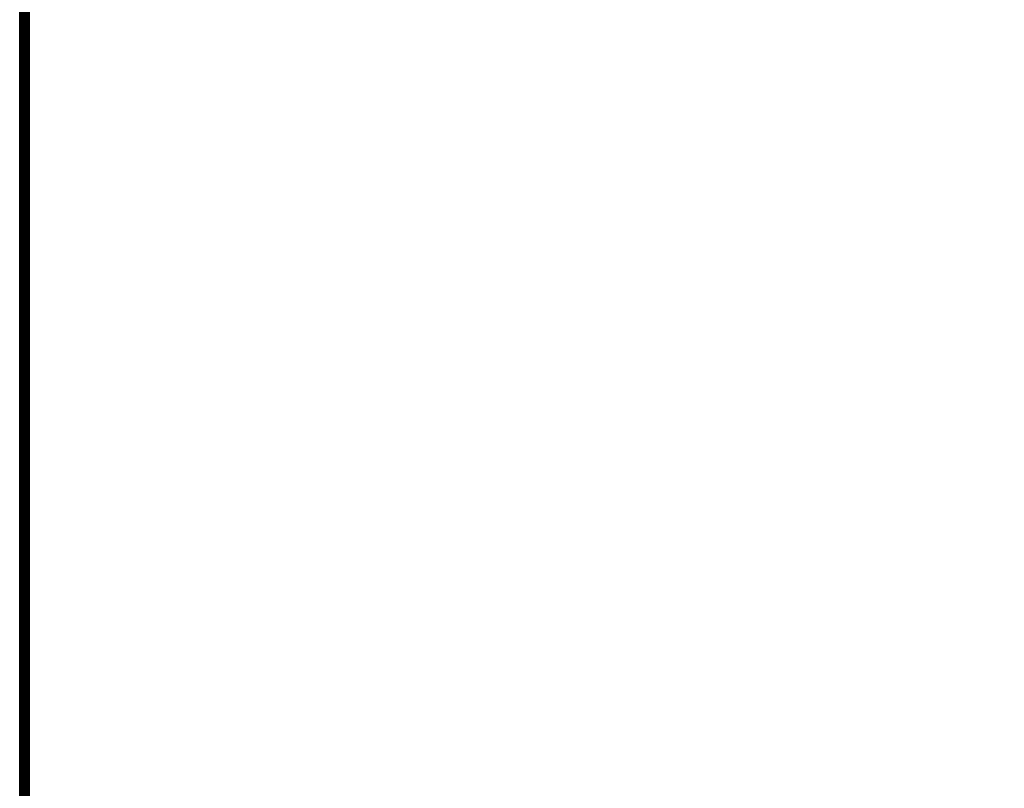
# Model space of a CAD drawing. Header units: inches. Extents: x 491 to 729, y -143 to 65.
# Tile 123 of 240: x 607 to 620, y -103 to -93. Entities that reach past the tile are written whole.
import ezdxf

# ---------------------------------------------------------------- set-up
doc = ezdxf.new("R2010")
doc.units = ezdxf.units.IN
doc.header["$MEASUREMENT"] = 0
doc.layers.add('A-FURN', color=7, linetype='Continuous')
doc.layers.add('CET color Burlywood2', color=7, linetype='Continuous', true_color=0xedc597)
doc.layers.add('CET color tan', color=7, linetype='Continuous', true_color=0xd4b38d)

# ---------------------------------------------------------------- blocks, each defined once
blk = doc.blocks.new('*C99')
at = {"layer": 'CET color Burlywood2', "linetype": 'Continuous'}
mesh = blk.add_polyface(dxfattribs=at)
corners = [(35, -14.382, 27.563), (35, -14.478, 27.585), (35, -14.462, 27.572), (35, -14.444, 27.562), (35, -14.423, 27.557), (35, -14.402, 27.558), (-35, -14.382, 27.563), (-35, -14.417, 28.49), (-35, -14.382, 28.5), (-35, -14.449, 28.473), (-35, -14.478, 28.449), (-35, -14.5, 28.42), (-35, -14.5, 27.643), (-35, -14.497, 27.622), (-35, -14.49, 27.603), (-35, -14.478, 27.585), (-35, -14.462, 27.572), (-35, -14.444, 27.562), (-35, -14.423, 27.557), (-35, -14.402, 27.558), (35, -14.382, 28.5), (35, -14.417, 28.49), (35, -14.449, 28.473), (35, -14.478, 28.449), (35, -14.5, 28.42), (35, -14.5, 27.643), (35, -14.497, 27.622), (35, -14.49, 27.603)]
mesh.append_faces([[corners[k] for k in face] for face in [(0, 1, 2, 0), (0, 2, 3, 0), (0, 3, 4, 0), (6, 9, 7, 6), (6, 10, 9, 6), (6, 11, 10, 6), (6, 12, 11, 6), (6, 13, 12, 6), (6, 16, 15, 6), (6, 17, 16, 6), (6, 18, 17, 6), (0, 21, 22, 0), (0, 22, 23, 0), (0, 23, 24, 0), (0, 24, 25, 0), (0, 25, 26, 0)]], dxfattribs={"vtx0": -1, "vtx2": -1, "vtx3": -1})
mesh.append_faces([[corners[k] for k in face] for face in [(0, 4, 5, 0), (6, 7, 8, 6), (6, 15, 14, 6), (0, 8, 20, 0), (20, 7, 21, 20), (21, 9, 22, 21), (22, 10, 23, 22), (23, 11, 24, 23), (24, 12, 25, 24), (25, 13, 26, 25), (26, 14, 27, 26), (27, 15, 1, 27), (1, 16, 2, 1), (2, 17, 3, 2), (3, 18, 4, 3), (4, 19, 5, 4), (5, 6, 0, 5), (0, 26, 27, 0)]], dxfattribs={"vtx0": -1, "vtx3": -1})
mesh.append_faces([[corners[k] for k in face] for face in [(6, 14, 13, 6), (6, 19, 18, 6), (0, 6, 8, 0), (20, 8, 7, 20), (21, 7, 9, 21), (22, 9, 10, 22), (23, 10, 11, 23), (24, 11, 12, 24), (25, 12, 13, 25), (26, 13, 14, 26), (27, 14, 15, 27), (1, 15, 16, 1), (2, 16, 17, 2), (3, 17, 18, 3), (4, 18, 19, 4), (5, 19, 6, 5), (0, 20, 21, 0), (0, 27, 1, 0)]], dxfattribs={"vtx2": -1})
at = {"layer": 'CET color tan', "linetype": 'Continuous'}
mesh = blk.add_polyface(dxfattribs=at)
corners = [(-35, -14.382, 28.5), (35, -14.382, 28.5), (35, 14.5, 28.5), (-35, 14.5, 28.5)]
mesh.append_faces([[corners[k] for k in face] for face in [(0, 2, 3, 0)]], dxfattribs={"vtx0": -1, "vtx3": -1})
mesh.append_faces([[corners[k] for k in face] for face in [(0, 1, 2, 0)]], dxfattribs={"vtx2": -1})
mesh = blk.add_polyface(dxfattribs=at)
corners = [(-35, -14.382, 27.563), (35, 14.5, 27.563), (35, -14.382, 27.563), (-35, 14.5, 27.563)]
mesh.append_faces([[corners[k] for k in face] for face in [(0, 1, 2, 0)]], dxfattribs={"vtx0": -1, "vtx3": -1})
mesh.append_faces([[corners[k] for k in face] for face in [(0, 3, 1, 0)]], dxfattribs={"vtx2": -1})
blk = doc.blocks.new('*C97')
at = {"layer": 'A-FURN', "linetype": 'Continuous', "rotation": 269.9999999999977}
blk.add_blockref('*C99', (621.737, -77.635), dxfattribs=at)

msp = doc.modelspace()

# ---------------------------------------------------------------- block references
at = {"layer": 'A-FURN', "linetype": 'Continuous'}
msp.add_blockref('*C97', (0, 0), dxfattribs=at)

doc.saveas('drawing.dxf')
